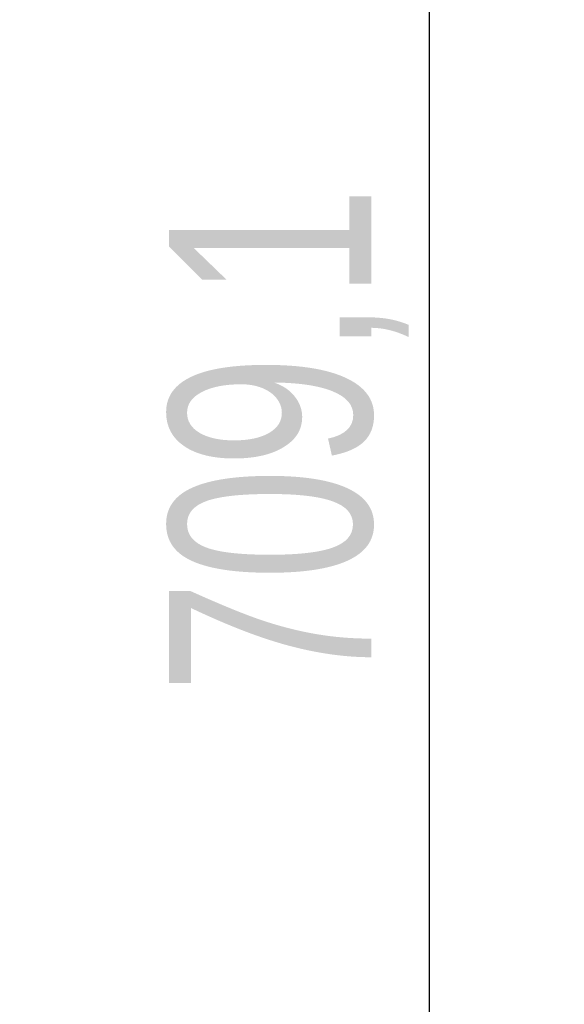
# Model space of a CAD drawing. Header units: millimetres. Extents: x 0 to 420, y 0 to 297.
# Tile 111 of 115: x 327.56 to 335.64, y 205.82 to 220.44. Entities that reach past the tile are written whole.
import ezdxf

# ---------------------------------------------------------------- set-up
doc = ezdxf.new("R2010")
doc.units = ezdxf.units.MM
doc.layers.add('QUOTE', color=174, linetype='Continuous')
doc.styles.add('SLDTEXTSTYLE3', font='TXT', dxfattribs={"width": 0.75})
doc.dimstyles.new('SLDDIMSTYLE0', dxfattribs={"dimtxt": 3, "dimasz": 3, "dimexe": 0, "dimexo": 0.0625, "dimgap": 0.75, "dimtad": 1, "dimlfac": 20.047434, "dimrnd": 1e-09, "dimzin": 12, "dimdsep": 46, "dimtxsty": 'SLDTEXTSTYLE3', "dimsah": 1, "dimcen": 0.09, "dimadec": 0, "dimazin": 3, "dimtfac": 1, "dimtdec": 3, "dimtofl": 0, "dimtmove": 0, "dimatfit": 3, "dimfxl": 0, "dimfrac": 2, "dimtolj": 1, "dimtzin": 12, "dimarcsym": 0})

# ---------------------------------------------------------------- blocks, each defined once
blk = doc.blocks.new('_D_2')
at = {"layer": 'QUOTE'}
for p, q in [((324.016, 233.111), (335.644, 233.111)), ((333.644, 197.74), (333.644, 233.111)), ((329.606, 197.74), (335.644, 197.74))]:
    blk.add_line(p, q, dxfattribs=at)
for points in [[(333.644, 233.111), (333.144, 230.111), (334.144, 230.111)], [(333.644, 197.74), (334.144, 200.74), (333.144, 200.74)]]:
    blk.add_solid(points, dxfattribs=at)
at = {"layer": 'QUOTE', "insert": (329.777, 210.438), "char_height": 3, "attachment_point": 1, "rotation": 90, "style": 'SLDTEXTSTYLE3'}
blk.add_mtext('709,1', dxfattribs=at)

msp = doc.modelspace()

# ---------------------------------------------------------------- dimensions: what is measured, and where the dimension line sits
at = {"layer": 'QUOTE'}
dim = msp.add_linear_dim(base=(333.64443, 233.11147), p1=(327.60626, 197.74036), p2=(322.01643, 233.11147), angle=90, dimstyle='SLDDIMSTYLE0', dxfattribs=at)
dim.commit()
dim.dimension.update_dxf_attribs({"geometry": '_D_2', "text_midpoint": (333.64443, 215.42592), "dimtype": 160})

doc.saveas('drawing.dxf')
